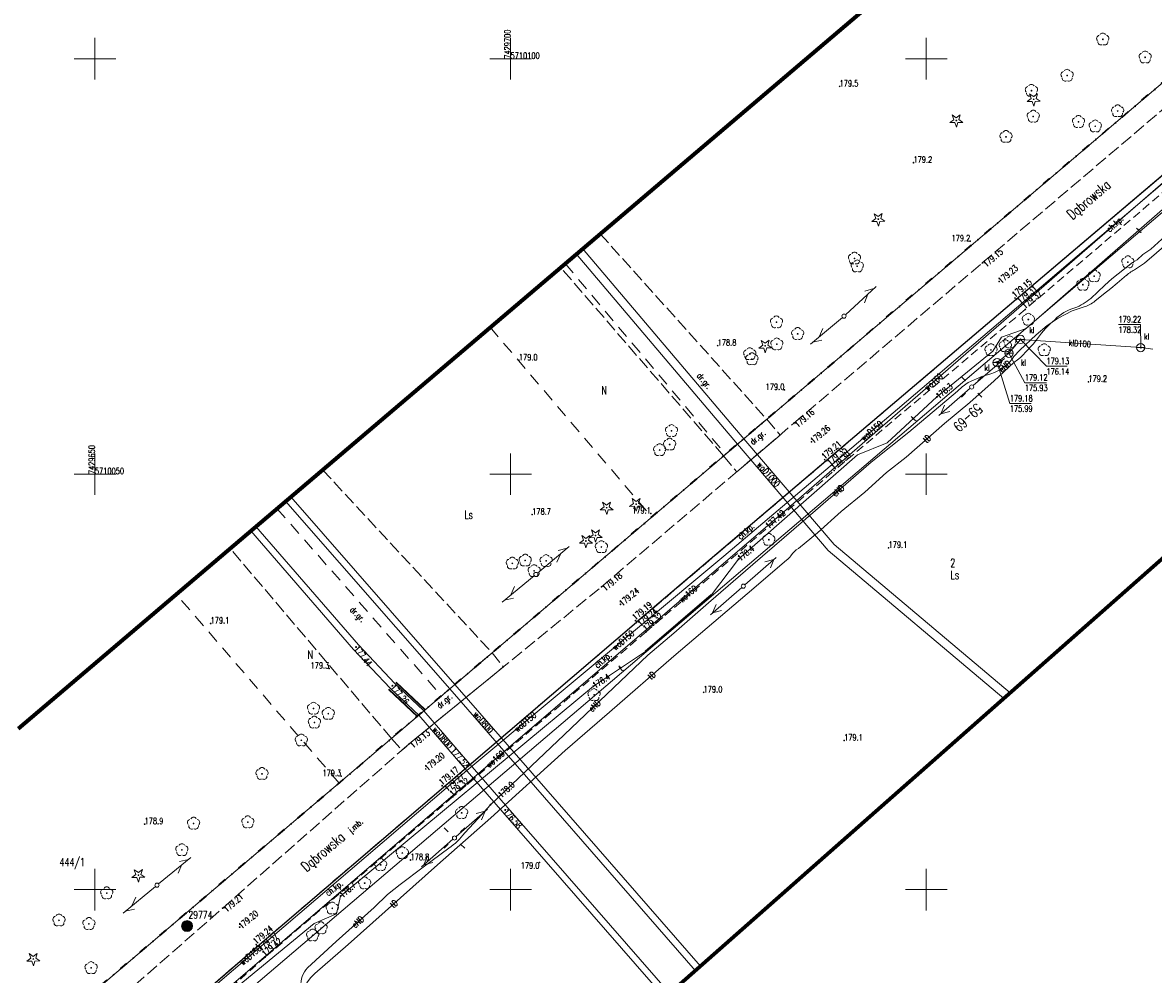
# Model space of a CAD drawing. Header units: metres. Extents: x 7429064 to 7429988, y 5709479 to 5710302.
# Tile 25 of 38: x 7429641 to 7429777, y 5709990 to 5710104. Entities that reach past the tile are written whole.
import ezdxf
from ezdxf.enums import TextEntityAlignment as Align

# ---------------------------------------------------------------- set-up
doc = ezdxf.new("R2010")
doc.units = ezdxf.units.M
doc.header["$MEASUREMENT"] = 0
for name, pattern in [('1', [0]), ('12', [3, 1, -1, 0, -1]), ('3_14', [1, -1]), ('3_KTCR02', [1.5, 1, -0.5]), ('3_KTJZ01', [2, 1.5, -0.5]), ('3_KTKR01', [0]), ('4', [2.5, 1.5, -1]), ('4_KTJZ01', [2, 1.5, -0.5]), ('7_1', [0]), ('7_SUOP03_07', [0]), ('7_SUOP03_17', [0]), ('7_SUPE_01', [0]), ('7_SUPK_01', [0]), ('7_SUPT_01', [0]), ('7_SUPW_01', [0]), ('8_1', [0]), ('8_SUOP03_18', [0]), ('8_SUPT_01', [0]), ('8_SUPW_01', [0])]:
    doc.linetypes.add(name, pattern=pattern)
doc.layers.get('0').update_dxf_attribs({"color": 250, "linetype": 'CONTINUOUS', "lineweight": 100})
for name, color, linetype, lineweight in [('DZIALKA_L_0', 96, '1', 18), ('DZIALKA_T_0', 96, 'CONTINUOUS', 18), ('EADTD_T_0', 7, 'CONTINUOUS', 25), ('GMINA_L_0', 7, '12', 35), ('KRZYZE_L_0', 7, '1', 18), ('KRZYZE_T_0', 7, 'CONTINUOUS', 18), ('KTCR_E_T_1', 7, 'CONTINUOUS', 15), ('KTCR_L_1', 7, '3_KTCR02', 18), ('KTJZ_E_T_0', 7, 'CONTINUOUS', 15), ('KTJZ_E_T_0_a', 7, 'CONTINUOUS', 15), ('KTJZ_L_0', 7, '3_KTJZ01', 18), ('KTJZ_L_0_a', 7, '4_KTJZ01', 18), ('KTKR_L_0', 7, '3_KTKR01', 25), ('KTUL_E_T_0', 7, 'CONTINUOUS', 25), ('OBOP_T_0_a', 96, 'CONTINUOUS', 18), ('OBOP_T_1', 96, 'CONTINUOUS', 18), ('OBOP_T_1_a', 96, 'CONTINUOUS', 18), ('OS_PunktOsnowyPoziomej', 18, 'CONTINUOUS', 18), ('RTPW_T_0', 7, 'CONTINUOUS', 15), ('RTPW_T_0_a', 7, 'CONTINUOUS', 15), ('RTPW_T_1', 7, 'CONTINUOUS', 15), ('SUOT_L_1', 30, '7_SUOP03_17', 35), ('SUOW_L_0_a', 5, '8_SUOP03_18', 35), ('SUPE_E_T_3', 1, 'CONTINUOUS', 15), ('SUPE_L_3', 1, '7_SUPE_01', 18), ('SUPK_E_T_1', 34, 'CONTINUOUS', 15), ('SUPK_L_1', 34, '7_SUPK_01', 18), ('SUPT_E_T_0', 30, 'CONTINUOUS', 15), ('SUPT_L_0', 30, '7_SUPT_01', 18), ('SUPT_L_0_a', 30, '8_SUPT_01', 18), ('SUPW_E_T_0', 5, 'CONTINUOUS', 15), ('SUPW_L_0', 5, '7_SUPW_01', 18), ('SUPW_L_0_a', 5, '8_SUPW_01', 18), ('SUSM_T_0', 7, 'CONTINUOUS', 18), ('SUSM_T_3', 7, 'CONTINUOUS', 18), ('SUSM_T_3_a', 7, 'CONTINUOUS', 18), ('SUTE_T_0', 1, 'CONTINUOUS', 18), ('SUTK_T_0', 7, 'CONTINUOUS', 18), ('SUTT_T_0', 30, 'CONTINUOUS', 18), ('SUTW_T_0', 5, 'CONTINUOUS', 18), ('SUTW_T_0_a', 5, 'CONTINUOUS', 18), ('SUUK_E_T_1', 7, 'CONTINUOUS', 15), ('SUUK_T_1', 7, 'CONTINUOUS', 18), ('UZYTKI_L_0', 96, '4', 18), ('UZYTKI_T_0', 96, 'CONTINUOUS', 18), ('zakres', 2, 'CONTINUOUS', 70)]:
    doc.layers.add(name, color=color, linetype=linetype, lineweight=lineweight)
doc.styles.get("Standard").update_dxf_attribs({"font": 'Simplex.SHX', "width": 0.75})

# ---------------------------------------------------------------- blocks, each defined once
blk = doc.blocks.new('3_OBOP02_01')
at = {"linetype": 'Continuous'}
blk.add_circle((0, 0), 0.045, dxfattribs=at)
for centre, start, end in [((-0.36, 0.12), 102.1445, 221.86), ((0, 0.38), 30.1401, 149.8599), ((0.36, 0.12), 318.14, 77.8555), ((-0.22, -0.3), 174.1482, 293.8542), ((0.22, -0.3), 246.1458, 5.8518)]:
    blk.add_arc(centre, 0.375, start, end, dxfattribs=at)
blk = doc.blocks.new('3_RTPW01')
at = {"linetype": 'Continuous'}
blk.add_circle((0, 0), 0.045, dxfattribs=at)
blk = doc.blocks.new('3_RTPW02')
at = {"linetype": 'Continuous'}
blk.add_circle((0, 0), 0.045, dxfattribs=at)
blk = doc.blocks.new('4_OBOP01_01')
at = {"linetype": 'Continuous'}
for p, q in [((-0.78225, -0.26495), (-0.3012, 0.09375)), ((-0.3012, 0.09375), (-0.4937, 0.6621)), ((-0.4937, 0.6621), (-0.0039, 0.31545)), ((-0.0039, 0.31545), (0.4771, 0.67415)), ((0.4771, 0.67415), (0.2988, 0.1012)), ((0.2988, 0.1012), (0.7886, -0.24545)), ((-0.18225, -0.2575), (-0.78225, -0.26495)), ((0.01025, -0.82585), (-0.18225, -0.2575)), ((0.1886, -0.2529), (0.01025, -0.82585)), ((0.7886, -0.24545), (0.1886, -0.2529))]:
    blk.add_line(p, q, dxfattribs=at)
blk.add_circle((0, 0), 0.045, dxfattribs=at)
blk = doc.blocks.new('4_OBOP02_01')
at = {"linetype": 'Continuous'}
blk.add_circle((0, 0), 0.045, dxfattribs=at)
for centre, start, end in [((-0.36, 0.12), 102.1445, 221.86), ((0, 0.38), 30.1401, 149.8599), ((0.36, 0.12), 318.14, 77.8555), ((-0.22, -0.3), 174.1482, 293.8542), ((0.22, -0.3), 246.1458, 5.8518)]:
    blk.add_arc(centre, 0.375, start, end, dxfattribs=at)
blk = doc.blocks.new('4_RTPW01')
at = {"linetype": 'Continuous'}
blk.add_circle((0, 0), 0.045, dxfattribs=at)
blk = doc.blocks.new('7_SUSM04_01')
at = {"linetype": 'Continuous'}
blk.add_circle((0, 0), 0.25, dxfattribs=at)
blk = doc.blocks.new('7_SUSM01_01')
at = {"linetype": 'Continuous'}
for p, q in [((-0.74, 0.74), (-1.24, 1.24)), ((0.74, 0.74), (1.24, 1.24)), ((-0.74, -0.74), (-1.24, -1.24)), ((0.74, -0.74), (1.24, -1.24))]:
    blk.add_line(p, q, dxfattribs=at)
blk = doc.blocks.new('7_SUPS01_03')
at = {"linetype": 'Continuous'}
blk.add_circle((0, 0), 0.0625, dxfattribs=at)
blk = doc.blocks.new('7_SUPS01_05')
at = {"linetype": 'Continuous'}
blk.add_circle((0, 0), 0.0625, dxfattribs=at)
blk = doc.blocks.new('7_SUPS01_07')
at = {"linetype": 'Continuous'}
blk.add_circle((0, 0), 0.0625, dxfattribs=at)
blk = doc.blocks.new('7_SUPS01_08')
at = {"linetype": 'Continuous'}
blk.add_circle((0, 0), 0.0625, dxfattribs=at)
blk = doc.blocks.new('7_SUUS07')
at = {"linetype": 'Continuous'}
blk.add_line((-0.5, 0), (0.5, 0), dxfattribs=at)
blk.add_circle((0, 0), 0.5, dxfattribs=at)
blk = doc.blocks.new('8_SUSM04_01')
at = {"linetype": 'Continuous'}
blk.add_circle((0, 0), 0.25, dxfattribs=at)
blk = doc.blocks.new('8_SUPS01_08')
at = {"linetype": 'Continuous'}
blk.add_circle((0, 0), 0.0625, dxfattribs=at)
blk = doc.blocks.new('OSSP03')
at = {"linetype": 'Continuous', "lineweight": 18}
for color, points in [(7, [(0, -1.3, 1), (0, 1.3, 1)]), (0, [(0, -0.1, 1), (0, 0.1, 1)])]:
    blk.add_hatch(color=color, dxfattribs=at).paths.add_polyline_path(points)
at = {"color": 0, "linetype": 'Continuous', "lineweight": 18}
for radius in [1.3, 0.1]:
    blk.add_circle((0, 0), radius, dxfattribs=at)

msp = doc.modelspace()

# ---------------------------------------------------------------- linework, layer by layer
at = {"layer": 'DZIALKA_L_0', "linetype": '1'}
for p, q in [((7429836.45, 5710146.5), (7429660.24, 5709996.55)), ((7429668.8, 5709988.15), (7429832.91, 5710127.96)), ((7429660.24, 5709996.55), (7429435.86, 5709805.65))]:
    msp.add_line(p, q, dxfattribs=at)
at = {"layer": 'GMINA_L_0', "linetype": '12'}
for p, q in [((7429660.24, 5709996.55), (7429836.45, 5710146.5)), ((7429435.86, 5709805.65), (7429660.24, 5709996.55))]:
    msp.add_line(p, q, dxfattribs=at)
at = {"layer": 'KRZYZE_L_0', "linetype": '1'}
for p, q in [((7429650, 5710097.5), (7429650, 5710102.5)), ((7429700, 5710097.5), (7429700, 5710102.5)), ((7429750, 5710097.5), (7429750, 5710102.5)), ((7429647.5, 5710100), (7429652.5, 5710100)), ((7429697.5, 5710100), (7429702.5, 5710100)), ((7429747.5, 5710100), (7429752.5, 5710100)), ((7429650, 5710047.5), (7429650, 5710052.5)), ((7429700, 5710047.5), (7429700, 5710052.5)), ((7429750, 5710047.5), (7429750, 5710052.5)), ((7429647.5, 5710050), (7429652.5, 5710050)), ((7429697.5, 5710050), (7429702.5, 5710050)), ((7429747.5, 5710050), (7429752.5, 5710050)), ((7429650, 5709997.5), (7429650, 5710002.5)), ((7429700, 5709997.5), (7429700, 5710002.5)), ((7429750, 5709997.5), (7429750, 5710002.5)), ((7429647.5, 5710000), (7429652.5, 5710000)), ((7429697.5, 5710000), (7429702.5, 5710000)), ((7429747.5, 5710000), (7429752.5, 5710000))]:
    msp.add_line(p, q, dxfattribs=at)
at = {"layer": 'KTCR_L_1', "linetype": '3_14'}
for p, q in [((7429783.6, 5710090.37), (7429760.82, 5710071.04)), ((7429760.82, 5710071.04), (7429737.95, 5710051.59)), ((7429737.95, 5710051.59), (7429715.16, 5710032.17)), ((7429691.93, 5710012.33), (7429715.16, 5710032.17)), ((7429669.51, 5709993.15), (7429691.93, 5710012.33)), ((7429659.41, 5709984.44), (7429669.51, 5709993.15))]:
    msp.add_line(p, q, dxfattribs=at)
at = {"layer": 'KTCR_L_1', "linetype": '3_KTCR02'}
for p, q in [((7429784.83, 5710089.32), (7429761.9, 5710069.83)), ((7429761.9, 5710069.83), (7429738.93, 5710050.44)), ((7429716.29, 5710031.02), (7429738.93, 5710050.44)), ((7429716.29, 5710031.02), (7429693.03, 5710011.15)), ((7429693.03, 5710011.15), (7429670.48, 5709991.88)), ((7429670.48, 5709991.88), (7429666.88, 5709988.66))]:
    msp.add_line(p, q, dxfattribs=at)
at = {"layer": 'KTJZ_L_0', "linetype": '3_KTJZ01'}
for p, q in [((7429756.74, 5710075.42), (7429779.71, 5710094.98)), ((7429783.6, 5710090.37), (7429760.82, 5710071.04)), ((7429734.06, 5710056.12), (7429756.74, 5710075.42)), ((7429760.82, 5710071.04), (7429737.95, 5710051.59)), ((7429710.93, 5710036.44), (7429734.06, 5710056.12)), ((7429725.62, 5710052.19), (7429730.81, 5710056.61)), ((7429730.81, 5710056.61), (7429732.41, 5710054.71)), ((7429725.62, 5710052.19), (7429727.21, 5710050.29)), ((7429737.95, 5710051.59), (7429715.16, 5710032.17)), ((7429687.8, 5710017.54), (7429710.93, 5710036.44)), ((7429715.16, 5710032.17), (7429691.93, 5710012.33)), ((7429697.78, 5710028.49), (7429685.67, 5710018.19)), ((7429697.78, 5710028.49), (7429699.14, 5710026.81)), ((7429685.67, 5710018.19), (7429686.92, 5710016.76)), ((7429665.37, 5709997.77), (7429687.8, 5710017.54)), ((7429691.93, 5710012.33), (7429669.51, 5709993.15)), ((7429642.8, 5709977.93), (7429665.37, 5709997.77)), ((7429669.51, 5709993.15), (7429659.41, 5709984.44))]:
    msp.add_line(p, q, dxfattribs=at)
at = {"layer": 'KTJZ_L_0', "linetype": '3_14'}
for p, q in [((7429732.41, 5710054.71), (7429727.21, 5710050.29)), ((7429687.8, 5710017.54), (7429699.14, 5710026.81)), ((7429686.92, 5710016.76), (7429687.8, 5710017.54))]:
    msp.add_line(p, q, dxfattribs=at)
at = {"layer": 'KTJZ_L_0_a', "linetype": '4_KTJZ01'}
for p, q in [((7429710.77, 5710078.94), (7429730.81, 5710056.61)), ((7429725.62, 5710052.19), (7429706.01, 5710074.89)), ((7429730.81, 5710056.61), (7429725.62, 5710052.19)), ((7429677.38, 5710050.53), (7429697.78, 5710028.49)), ((7429685.67, 5710018.19), (7429666.26, 5710041.06)), ((7429697.78, 5710028.49), (7429685.67, 5710018.19))]:
    msp.add_line(p, q, dxfattribs=at)
at = {"layer": 'KTKR_L_0', "linetype": '3_KTKR01'}
for p, q in [((7429783.6, 5710090.37), (7429760.82, 5710071.04)), ((7429760.82, 5710071.04), (7429737.95, 5710051.59)), ((7429737.95, 5710051.59), (7429715.16, 5710032.17)), ((7429691.93, 5710012.33), (7429715.16, 5710032.17)), ((7429669.51, 5709993.15), (7429691.93, 5710012.33)), ((7429659.41, 5709984.44), (7429669.51, 5709993.15))]:
    msp.add_line(p, q, dxfattribs=at)
at = {"layer": 'SUOT_L_1', "linetype": '7_SUOP03_07'}
msp.add_line((7429716.23, 5710028.66), (7429724.18, 5710035.49), dxfattribs=at)
at = {"layer": 'SUOT_L_1', "linetype": '7_1'}
msp.add_line((7429716.23, 5710028.66), (7429724.18, 5710035.49), dxfattribs=at)
at = {"layer": 'SUOW_L_0_a', "linetype": '8_1'}
for p, q in [((7429686.2, 5710024.97), (7429689.68, 5710021.69)), ((7429688.85, 5710020.8), (7429685.37, 5710024.09))]:
    msp.add_line(p, q, dxfattribs=at)
at = {"layer": 'SUPE_L_3', "linetype": '7_SUPE_01'}
for p, q in [((7429776.25, 5710075.4), (7429780.51, 5710079.07)), ((7429775.18, 5710074.67), (7429776.25, 5710075.4)), ((7429772.96, 5710072.98), (7429774.08, 5710073.93)), ((7429771.31, 5710071.67), (7429772.21, 5710072.35)), ((7429772.21, 5710072.35), (7429772.96, 5710072.98)), ((7429770.29, 5710070.83), (7429771.31, 5710071.67)), ((7429765.85, 5710068.78), (7429767.53, 5710069.66)), ((7429767.53, 5710069.66), (7429767.79, 5710069.74)), ((7429767.79, 5710069.74), (7429769, 5710070.14)), ((7429764.55, 5710067.9), (7429765.85, 5710068.78)), ((7429763.22, 5710066.77), (7429764.55, 5710067.9)), ((7429761.25, 5710064.91), (7429763.22, 5710066.77)), ((7429760.54, 5710064.17), (7429761.25, 5710064.91)), ((7429755.65, 5710060.65), (7429759.43, 5710063.93)), ((7429758.08, 5710063.42), (7429759.16, 5710063.7)), ((7429758.74, 5710062.66), (7429759.16, 5710063.7)), ((7429755.04, 5710061.04), (7429756.68, 5710061.74)), ((7429756.68, 5710061.74), (7429757.78, 5710062.09)), ((7429751.5, 5710057.04), (7429755.27, 5710060.33)), ((7429753.77, 5710059.98), (7429754.32, 5710060.49)), ((7429754.32, 5710060.49), (7429755.04, 5710061.04)), ((7429747.92, 5710055.06), (7429753.77, 5710059.98)), ((7429751.77, 5710057.27), (7429752.19, 5710058.3)), ((7429751.77, 5710057.27), (7429752.85, 5710057.55)), ((7429743.36, 5710051.45), (7429747.92, 5710055.06)), ((7429736.68, 5710045.64), (7429743.36, 5710051.45)), ((7429729.15, 5710039.13), (7429736.68, 5710045.64)), ((7429728.18, 5710036.68), (7429731.95, 5710039.97)), ((7429730.6, 5710039.46), (7429731.68, 5710039.74)), ((7429731.26, 5710038.71), (7429731.68, 5710039.74)), ((7429723.81, 5710034.53), (7429729.15, 5710039.13)), ((7429724.03, 5710033.07), (7429727.8, 5710036.36)), ((7429719.62, 5710030.86), (7429723.81, 5710034.53)), ((7429724.3, 5710033.3), (7429724.72, 5710034.33)), ((7429724.3, 5710033.3), (7429725.38, 5710033.58)), ((7429716.49, 5710028.22), (7429719.62, 5710030.86)), ((7429711.57, 5710023.5), (7429716.49, 5710028.22)), ((7429706.43, 5710018.62), (7429711.57, 5710023.5)), ((7429700.16, 5710012.66), (7429706.43, 5710018.62)), ((7429697.57, 5710010.22), (7429700.16, 5710012.66)), ((7429696.09, 5710008.55), (7429697.57, 5710010.22)), ((7429693.44, 5710006.37), (7429697.21, 5710009.66)), ((7429694.48, 5710006.83), (7429696.09, 5710008.55)), ((7429695.86, 5710009.15), (7429696.94, 5710009.43)), ((7429696.52, 5710008.4), (7429696.94, 5710009.43)), ((7429689.3, 5710002.75), (7429693.06, 5710006.05)), ((7429689.5, 5710002.68), (7429692.58, 5710004.99)), ((7429689.57, 5710002.98), (7429689.99, 5710004.01)), ((7429689.57, 5710002.98), (7429690.65, 5710003.26)), ((7429686.73, 5710000.61), (7429689.5, 5710002.68)), ((7429685.19, 5709999.39), (7429686.73, 5710000.61)), ((7429683.58, 5709997.85), (7429685.19, 5709999.39)), ((7429679, 5709993.77), (7429683.58, 5709997.85)), ((7429675.58, 5709990.57), (7429679, 5709993.77))]:
    msp.add_line(p, q, dxfattribs=at)
for centre, radius, start, end in [((7429777.55, 5710069.96), 5.27, 116.7039, 131.1557), ((7429768.11, 5710073.36), 3.34, 285.4911, 310.7921), ((7429756.31, 5710066.91), 5.04, 286.9514, 327.0536), ((7429688.27, 5710011.34), 7.67, 304.1524, 324.0094), ((7429677.65, 5709988.58), 2.87, 136.2159, 184.2786)]:
    msp.add_arc(centre, radius, start, end, dxfattribs=at)
at = {"layer": 'SUPK_L_1', "linetype": '7_SUPK_01'}
for p, q in [((7429759.95, 5710064.56), (7429761.33, 5710066.21)), ((7429761.33, 5710066.21), (7429775.79, 5710065.23)), ((7429758.52, 5710063.42), (7429759.95, 5710064.56)), ((7429775.79, 5710065.23), (7429777.24, 5710065.05))]:
    msp.add_line(p, q, dxfattribs=at)
at = {"layer": 'SUPK_L_1', "linetype": '7_1'}
for p, q in [((7429761.33, 5710066.21), (7429759.95, 5710064.56)), ((7429775.79, 5710065.23), (7429761.33, 5710066.21)), ((7429759.95, 5710064.56), (7429758.52, 5710063.42)), ((7429777.24, 5710065.05), (7429775.79, 5710065.23))]:
    msp.add_line(p, q, dxfattribs=at)
at = {"layer": 'SUPT_L_0', "linetype": '7_SUPT_01'}
for p, q in [((7429762.01, 5710067.55), (7429784.14, 5710086.85)), ((7429778.77, 5710078.68), (7429777.01, 5710077.06)), ((7429776.06, 5710076.44), (7429775.38, 5710075.81)), ((7429777.01, 5710077.06), (7429776.06, 5710076.44)), ((7429774.79, 5710075.47), (7429772.34, 5710073.51)), ((7429775.38, 5710075.81), (7429774.79, 5710075.47)), ((7429771.48, 5710072.74), (7429769.79, 5710071.15)), ((7429772.34, 5710073.51), (7429771.48, 5710072.74)), ((7429759.05, 5710066.48), (7429762.01, 5710067.55)), ((7429758.01, 5710064.8), (7429759.05, 5710066.48)), ((7429751.29, 5710059.29), (7429758.01, 5710064.8)), ((7429760.55, 5710063.43), (7429758.18, 5710061.25)), ((7429760.99, 5710063.77), (7429760.55, 5710063.43)), ((7429758.18, 5710061.25), (7429755.26, 5710058.61)), ((7429745.31, 5710053.77), (7429751.29, 5710059.29)), ((7429755.26, 5710058.61), (7429752.19, 5710056.11)), ((7429752.19, 5710056.11), (7429747.58, 5710052.03)), ((7429741.71, 5710052.32), (7429745.31, 5710053.77)), ((7429727.42, 5710039.77), (7429741.71, 5710052.32)), ((7429747.58, 5710052.03), (7429745.23, 5710050.2)), ((7429745.23, 5710050.2), (7429742.61, 5710047.82)), ((7429742.61, 5710047.82), (7429739.77, 5710045.49)), ((7429739.77, 5710045.49), (7429736.9, 5710042.93)), ((7429736.9, 5710042.93), (7429734.63, 5710041.05)), ((7429724.18, 5710035.49), (7429727.42, 5710039.77)), ((7429733.19, 5710039.64), (7429728.47, 5710035.58)), ((7429728.47, 5710035.58), (7429719.65, 5710028.09)), ((7429716.23, 5710028.66), (7429724.18, 5710035.49)), ((7429709.97, 5710024.48), (7429716.23, 5710028.66)), ((7429719.65, 5710028.09), (7429711.88, 5710021.36)), ((7429679.55, 5709999.21), (7429709.97, 5710024.48)), ((7429706.58, 5710016.73), (7429711.88, 5710021.36)), ((7429697.61, 5710008.63), (7429706.58, 5710016.73)), ((7429691.22, 5710002.97), (7429697.61, 5710008.63)), ((7429680.47, 5709993.39), (7429691.22, 5710002.97)), ((7429679.06, 5709997.1), (7429679.55, 5709999.21)), ((7429676.38, 5709995.92), (7429679.06, 5709997.1)), ((7429663.52, 5709985.36), (7429676.38, 5709995.92)), ((7429676.44, 5709989.91), (7429680.47, 5709993.39))]:
    msp.add_line(p, q, dxfattribs=at)
for centre, radius, start, end in [((7429765.21, 5710076.62), 7.13, 291.8901, 309.9496), ((7429769.14, 5710065.04), 5.12, 104.3534, 136.1006), ((7429773.44, 5710059.21), 12.32, 130.4123, 144.636), ((7429750.39, 5710076.07), 16.24, 310.7439, 323.1742), ((7429736.07, 5710038.63), 2.82, 120.8144, 146.611), ((7429732.02, 5710041.31), 2.04, 304.8481, 326.2228), ((7429680.79, 5709985.27), 6.36, 133.1162, 181.7786)]:
    msp.add_arc(centre, radius, start, end, dxfattribs=at)
at = {"layer": 'SUPT_L_0_a', "linetype": '8_SUPT_01'}
for p, q in [((7429740.29, 5710069.19), (7429743.96, 5710072.59)), ((7429742.63, 5710072.04), (7429743.7, 5710072.36)), ((7429742.57, 5710070.63), (7429742.97, 5710071.67)), ((7429736.09, 5710065.65), (7429739.92, 5710068.86)), ((7429737.12, 5710066.51), (7429737.57, 5710067.54)), ((7429736.36, 5710065.87), (7429737.44, 5710066.13)), ((7429703.23, 5710038.09), (7429707.06, 5710041.3)), ((7429705.71, 5710040.82), (7429706.79, 5710041.08)), ((7429705.58, 5710039.41), (7429706.03, 5710040.44)), ((7429698.98, 5710034.6), (7429702.85, 5710037.77)), ((7429700.03, 5710035.46), (7429700.48, 5710036.48)), ((7429699.25, 5710034.82), (7429700.34, 5710035.07)), ((7429657.65, 5710000.69), (7429661.52, 5710003.86)), ((7429660.02, 5710001.98), (7429660.47, 5710003)), ((7429660.16, 5710003.39), (7429661.25, 5710003.64)), ((7429653.41, 5709997.18), (7429657.27, 5710000.37)), ((7429654.45, 5709998.04), (7429654.91, 5709999.07)), ((7429653.68, 5709997.41), (7429654.77, 5709997.66))]:
    msp.add_line(p, q, dxfattribs=at)
at = {"layer": 'SUPW_L_0', "linetype": '7_SUPW_01'}
for p, q in [((7429732.87, 5710045.46), (7429791, 5710095.98)), ((7429782.65, 5710088.59), (7429746.52, 5710057.84)), ((7429746.52, 5710057.84), (7429725.66, 5710040.11)), ((7429659.87, 5709982.88), (7429732.87, 5710045.46)), ((7429725.66, 5710040.11), (7429694.75, 5710014.32)), ((7429694.75, 5710014.32), (7429659.01, 5709983.81))]:
    msp.add_line(p, q, dxfattribs=at)
at = {"layer": 'SUPW_L_0', "linetype": '7_1'}
for p, q in [((7429732.87, 5710045.46), (7429791, 5710095.98)), ((7429746.52, 5710057.84), (7429782.65, 5710088.59)), ((7429725.66, 5710040.11), (7429746.52, 5710057.84)), ((7429738.21, 5710040.81), (7429727.28, 5710053.6)), ((7429728.04, 5710054.25), (7429738.92, 5710041.52)), ((7429659.87, 5709982.88), (7429732.87, 5710045.46)), ((7429738.92, 5710041.52), (7429760.11, 5710023.67)), ((7429694.75, 5710014.32), (7429725.66, 5710040.11)), ((7429759.35, 5710023), (7429738.21, 5710040.81)), ((7429693.29, 5710024.68), (7429722.85, 5709990.77)), ((7429722.25, 5709990.24), (7429692.69, 5710024.16)), ((7429694.5, 5710014.58), (7429688.96, 5710020.99)), ((7429689.57, 5710021.51), (7429695.11, 5710015.11)), ((7429659.01, 5709983.81), (7429694.75, 5710014.32)), ((7429699.05, 5710009.32), (7429694.5, 5710014.58)), ((7429695.11, 5710015.11), (7429699.65, 5710009.85)), ((7429699.65, 5710009.85), (7429719.14, 5709987.5)), ((7429718.54, 5709986.97), (7429699.05, 5710009.32))]:
    msp.add_line(p, q, dxfattribs=at)
at = {"layer": 'SUPW_L_0_a', "linetype": '8_1'}
for p, q in [((7429727.28, 5710053.6), (7429707.9, 5710076.5)), ((7429708.66, 5710077.15), (7429728.04, 5710054.25)), ((7429692.69, 5710024.16), (7429672.94, 5710046.75)), ((7429673.55, 5710047.27), (7429693.29, 5710024.68)), ((7429669.36, 5710043.7), (7429681.7, 5710029.45)), ((7429681.11, 5710028.91), (7429668.75, 5710043.19)), ((7429685.5, 5710024.25), (7429681.11, 5710028.91)), ((7429681.7, 5710029.45), (7429686.07, 5710024.81)), ((7429686.07, 5710024.81), (7429689.54, 5710021.54)), ((7429688.99, 5710020.96), (7429685.5, 5710024.25))]:
    msp.add_line(p, q, dxfattribs=at)
at = {"layer": 'SUTK_T_0', "linetype": 'Continuous'}
for p, q in [((7429773.11, 5710068), (7429775.75, 5710068)), ((7429775.79, 5710065.23), (7429775.75, 5710068)), ((7429761.33, 5710066.21), (7429764.45, 5710062.98)), ((7429759.95, 5710064.56), (7429761.85, 5710061.01)), ((7429758.52, 5710063.42), (7429760.05, 5710058.51)), ((7429764.45, 5710062.98), (7429766.95, 5710062.98)), ((7429761.85, 5710061.01), (7429764.46, 5710061.01)), ((7429760.05, 5710058.51), (7429762.63, 5710058.51))]:
    msp.add_line(p, q, dxfattribs=at)
at = {"layer": 'UZYTKI_L_0', "linetype": '4'}
for p, q in [((7429706.56, 5710075.36), (7429725.86, 5710052.39)), ((7429697.54, 5710067.68), (7429716.98, 5710044.83)), ((7429671.9, 5710045.87), (7429691.69, 5710023.31)), ((7429679.36, 5710012.82), (7429659.78, 5710035.55))]:
    msp.add_line(p, q, dxfattribs=at)
at = {"layer": 'zakres', "linetype": 'Continuous', "lineweight": 70, "flags": 128}
for points in [[(7429664.15, 5709938.94), (7429852.37, 5710105.12), (7429894.81, 5710142.05)], [(7429640.8, 5710019.4), (7429772.63, 5710131.58)]]:
    msp.add_lwpolyline(points, dxfattribs=at)

# ---------------------------------------------------------------- block references
at = {"layer": 'OBOP_T_0_a'}
for p in [(7429762.92, 5710095.12), (7429753.62, 5710092.57), (7429744.23, 5710080.68), (7429730.63, 5710065.44), (7429711.56, 5710045.96), (7429715.1, 5710046.39), (7429709.06, 5710041.95), (7429710.22, 5710042.62), (7429655.23, 5710001.73), (7429642.59, 5709991.65)]:
    msp.add_blockref('4_OBOP01_01', p, dxfattribs=at)
at = {"layer": 'OBOP_T_1'}
for p in [(7429774.25, 5710075.52), (7429770.2, 5710073.84), (7429768.84, 5710072.81), (7429762.28, 5710068.61), (7429757.79, 5710064.94), (7429759.51, 5710065.43), (7429760.05, 5710065.88), (7429764.19, 5710064.94), (7429731.07, 5710042.11), (7429710.04, 5710023.43), (7429694.11, 5710009.24), (7429686.98, 5710004.41), (7429684.37, 5710002.98), (7429682.45, 5710000.77), (7429678.55, 5709997.74), (7429677.2, 5709995.36), (7429676.19, 5709994.5)]:
    msp.add_blockref('3_OBOP02_01', p, dxfattribs=at)
at = {"layer": 'OBOP_T_1_a'}
for p in [(7429771.23, 5710102.33), (7429776.33, 5710100.17), (7429766.94, 5710097.97), (7429762.65, 5710096.16), (7429773.02, 5710093.7), (7429762.87, 5710093.05), (7429768.31, 5710092.41), (7429759.59, 5710090.61), (7429770.33, 5710091.87), (7429741.37, 5710075.97), (7429741.7, 5710075.02), (7429731.98, 5710068.29), (7429734.53, 5710066.89), (7429732.02, 5710065.64), (7429728.77, 5710064.46), (7429729.03, 5710063.85), (7429719.36, 5710055.21), (7429717.93, 5710052.91), (7429719.13, 5710053.58), (7429710.92, 5710041.23), (7429700.21, 5710039.26), (7429701.76, 5710039.62), (7429704.27, 5710039.56), (7429702.83, 5710038.35), (7429676.29, 5710021.79), (7429678.07, 5710021.17), (7429676.4, 5710020.12), (7429674.83, 5710017.97), (7429670.1, 5710013.94), (7429661.87, 5710007.96), (7429668.39, 5710008.12), (7429660.46, 5710004.77), (7429651.42, 5709999.57), (7429645.68, 5709996.3), (7429649.28, 5709995.88), (7429649.54, 5709990.57)]:
    msp.add_blockref('4_OBOP02_01', p, dxfattribs=at)
at = {"layer": 'OS_PunktOsnowyPoziomej', "color": 18, "linetype": 'Continuous', "xscale": 0.5, "yscale": 0.5, "zscale": 0.5}
msp.add_blockref('OSSP03', (7429661.08, 5709995.61), dxfattribs=at)
at = {"layer": 'RTPW_T_0'}
for p in [(7429769.5, 5710061.12), (7429745.47, 5710041.14), (7429723.22, 5710023.74), (7429740.12, 5710017.94), (7429687.97, 5710003.56), (7429703.47, 5710003.27)]:
    msp.add_blockref('3_RTPW01', p, dxfattribs=at)
at = {"layer": 'RTPW_T_0_a'}
for p in [(7429739.58, 5710096.67), (7429748.46, 5710087.49), (7429755.29, 5710078.03), (7429724.91, 5710065.47), (7429701, 5710063.7), (7429732.93, 5710060.14), (7429702.6, 5710045.13), (7429716.87, 5710045.27), (7429663.92, 5710032.03), (7429678.19, 5710026.6), (7429679.62, 5710013.66), (7429655.98, 5710007.87)]:
    msp.add_blockref('4_RTPW01', p, dxfattribs=at)
at = {"layer": 'RTPW_T_1'}
for p in [(7429756.74, 5710075.42), (7429758.78, 5710073.18), (7429760.68, 5710071.2), (7429760.82, 5710071.04), (7429761.9, 5710069.83), (7429734.06, 5710056.12), (7429736.2, 5710053.9), (7429737.78, 5710051.74), (7429737.95, 5710051.59), (7429738.93, 5710050.44), (7429710.93, 5710036.44), (7429713.21, 5710034.33), (7429715.02, 5710032.37), (7429715.16, 5710032.17), (7429716.29, 5710031.02), (7429687.8, 5710017.54), (7429689.79, 5710014.52), (7429691.77, 5710012.51), (7429691.93, 5710012.33), (7429693.03, 5710011.15), (7429665.37, 5709997.77), (7429667.41, 5709995.48), (7429669.41, 5709993.38), (7429669.51, 5709993.15), (7429670.48, 5709991.88)]:
    msp.add_blockref('3_RTPW02', p, dxfattribs=at)
at = {"layer": 'SUSM_T_0'}
for p in [(7429755.46, 5710060.49), (7429693.25, 5710006.21)]:
    msp.add_blockref('7_SUSM01_01', p, dxfattribs=at)
at = {"layer": 'SUSM_T_3'}
for p, rotation in [((7429755.46, 5710060.49), 172.5299946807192), ((7429727.99, 5710036.52), 69.19999691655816), ((7429693.25, 5710006.21), 172.1400045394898)]:
    msp.add_blockref('7_SUSM04_01', p, dxfattribs=dict(at, rotation=rotation))
at = {"layer": 'SUSM_T_3_a'}
for p, rotation in [((7429740.11, 5710069.02), 105.2400091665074), ((7429703.04, 5710037.93), 81.61001350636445), ((7429657.46, 5710000.53), 82.59000904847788)]:
    msp.add_blockref('8_SUSM04_01', p, dxfattribs=dict(at, rotation=rotation))
at = {"layer": 'SUTE_T_0'}
msp.add_blockref('7_SUPS01_03', (7429697.57, 5710010.22), dxfattribs=at)
at = {"layer": 'SUTK_T_0'}
for p in [(7429761.33, 5710066.21), (7429759.95, 5710064.56), (7429775.79, 5710065.23), (7429758.52, 5710063.42)]:
    msp.add_blockref('7_SUPS01_05', p, dxfattribs=at)
at = {"layer": 'SUTT_T_0'}
for p in [(7429751.29, 5710059.29), (7429727.42, 5710039.77), (7429709.97, 5710024.48), (7429679.55, 5709999.21)]:
    msp.add_blockref('7_SUPS01_07', p, dxfattribs=at)
at = {"layer": 'SUTW_T_0'}
for p in [(7429732.87, 5710045.46), (7429694.8, 5710014.84), (7429699.35, 5710009.58)]:
    msp.add_blockref('7_SUPS01_08', p, dxfattribs=at)
at = {"layer": 'SUTW_T_0_a'}
for p in [(7429681.41, 5710029.18), (7429685.79, 5710024.53)]:
    msp.add_blockref('8_SUPS01_08', p, dxfattribs=at)
at = {"layer": 'SUUK_T_1'}
for p in [(7429761.33, 5710066.21), (7429775.79, 5710065.23), (7429759.95, 5710064.56), (7429758.52, 5710063.42)]:
    msp.add_blockref('7_SUUS07', p, dxfattribs=at)

# ---------------------------------------------------------------- texts
at = {"layer": 'DZIALKA_T_0', "width": 0.7}
for s, p in [('2', (7429752.89, 5710039.82)), ('444/1', (7429645.74, 5710003.8))]:
    msp.add_text(s, height=1, dxfattribs=at).set_placement(p, align=Align.TOP_LEFT)
at = {"layer": 'EADTD_T_0', "width": 0.7}
msp.add_text('59-69', height=1.25, rotation=222.9862, dxfattribs=at).set_placement((7429754.58, 5710057.25), align=Align.CENTER)
at = {"layer": 'KRZYZE_T_0', "width": 0.7}
for s, p in [('7429700', (7429700, 5710100)), ('7429650', (7429650, 5710050))]:
    msp.add_text(s, height=0.75, rotation=90, dxfattribs=at).set_placement(p)
for s, p in [('5710100', (7429700, 5710100)), ('5710050', (7429650, 5710050))]:
    msp.add_text(s, height=0.75, dxfattribs=at).set_placement(p)
at = {"layer": 'KTCR_E_T_1', "width": 0.7}
for rotation, p in [(42.2208, (7429772.76, 5710080.03)), (42.0892, (7429728.38, 5710043.02)), (40.9623, (7429711.18, 5710027.53)), (37.5191, (7429678.83, 5710000.07))]:
    msp.add_text('ch.kp.', height=0.75, rotation=rotation, dxfattribs=at).set_placement(p, align=Align.MIDDLE)
at = {"layer": 'KTJZ_E_T_0', "width": 0.7}
for s, rotation, p in [('dr.gr.', 40.3115, (7429729.81, 5710054.34)), ('dr.gr.', 42.0892, (7429692.12, 5710022.61)), ('j.mb.', 41.5891, (7429681.42, 5710007.6))]:
    msp.add_text(s, height=0.75, rotation=rotation, dxfattribs=at).set_placement(p, align=Align.MIDDLE)
at = {"layer": 'KTJZ_E_T_0_a', "width": 0.7}
for rotation, p in [(309.6107, (7429723.2, 5710061.16)), (315, (7429681.52, 5710033.03))]:
    msp.add_text('dr.gr.', height=0.75, rotation=rotation, dxfattribs=at).set_placement(p, align=Align.MIDDLE)
at = {"layer": 'KTUL_E_T_0', "width": 0.7}
for p in [(7429769.64, 5710082.95), (7429677.53, 5710004.45)]:
    msp.add_text('Dąbrowska', height=1.25, rotation=40.5459, dxfattribs=at).set_placement(p, align=Align.MIDDLE)
at = {"layer": 'OS_PunktOsnowyPoziomej', "color": 18, "width": 0.75}
msp.add_text('29774', height=0.9, dxfattribs=at).set_placement((7429661.25, 5709997.42), align=Align.TOP_LEFT)
at = {"layer": 'RTPW_T_0', "width": 0.7}
for s, rotation, p in [('179.2', 359.8598, (7429769.5, 5710061.12)), ('179.1', 0.141, (7429745.47, 5710041.14))]:
    msp.add_text(s, height=0.75, rotation=rotation, dxfattribs=at).set_placement(p)
for s, p in [('179.0', (7429723.22, 5710023.74)), ('179.1', (7429740.12, 5710017.94)), ('178.8', (7429687.97, 5710003.56))]:
    msp.add_text(s, height=0.75, dxfattribs=at).set_placement(p)
msp.add_text('179.0', height=0.75, dxfattribs=at).set_placement((7429703.47, 5710003.27), align=Align.TOP_RIGHT)
at = {"layer": 'RTPW_T_0_a', "width": 0.7}
for s, p in [('179.5', (7429739.58, 5710096.67)), ('179.2', (7429748.46, 5710087.49)), ('178.8', (7429724.91, 5710065.47)), ('179.0', (7429701, 5710063.7)), ('178.7', (7429702.6, 5710045.13)), ('179.1', (7429663.92, 5710032.03)), ('178.9', (7429655.98, 5710007.87))]:
    msp.add_text(s, height=0.75, dxfattribs=at).set_placement(p)
for s, p in [('179.2', (7429755.29, 5710078.03)), ('179.0', (7429732.93, 5710060.14)), ('179.1', (7429716.87, 5710045.27)), ('179.3', (7429678.19, 5710026.6)), ('179.3', (7429679.62, 5710013.66))]:
    msp.add_text(s, height=0.75, dxfattribs=at).set_placement(p, align=Align.RIGHT)
at = {"layer": 'RTPW_T_1', "width": 0.7}
for s, rotation, p in [('179.15', 40.4159, (7429756.74, 5710075.42)), ('179.31', 40.3163, (7429760.82, 5710071.04)), ('179.16', 40.3968, (7429734.06, 5710056.12)), ('179.35', 40.3798, (7429737.95, 5710051.59)), ('179.18', 40.3926, (7429710.93, 5710036.44)), ('179.24', 40.4353, (7429715.16, 5710032.17)), ('179.13', 39.253, (7429687.8, 5710017.54)), ('179.27', 40.4996, (7429691.93, 5710012.33)), ('179.21', 41.3932, (7429665.37, 5709997.77)), ('179.37', 40.8091, (7429669.51, 5709993.15))]:
    msp.add_text(s, height=0.75, rotation=rotation, dxfattribs=at).set_placement(p, align=Align.TOP_LEFT)
for s, rotation, p in [('179.23', 40.2823, (7429758.78, 5710073.18)), ('179.26', 40.4925, (7429736.2, 5710053.9)), ('179.24', 40.4057, (7429713.21, 5710034.33)), ('179.20', 40.2265, (7429689.79, 5710014.52)), ('179.20', 40.8316, (7429667.41, 5709995.48))]:
    msp.add_text(s, height=0.75, rotation=rotation, dxfattribs=at).set_placement(p, align=Align.MIDDLE_LEFT)
for s, rotation, p in [('179.15', 40.2499, (7429760.68, 5710071.2)), ('179.37', 40.3638, (7429761.9, 5710069.83)), ('179.21', 40.3573, (7429737.78, 5710051.74)), ('179.39', 40.1692, (7429738.93, 5710050.44)), ('179.19', 40.6077, (7429715.02, 5710032.37)), ('179.32', 40.6221, (7429716.29, 5710031.02)), ('179.17', 40.5037, (7429691.77, 5710012.51)), ('179.32', 40.5058, (7429693.03, 5710011.15)), ('179.24', 40.5245, (7429669.41, 5709993.38)), ('179.42', 40.5154, (7429670.48, 5709991.88))]:
    msp.add_text(s, height=0.75, rotation=rotation, dxfattribs=at).set_placement(p)
at = {"layer": 'SUPE_E_T_3', "width": 0.7}
for rotation, p in [(40.7941, (7429759.45, 5710062.97)), (41.0155, (7429739.4, 5710048.01)), (43.5136, (7429710.11, 5710022.12)), (41.6956, (7429681.63, 5709996.11))]:
    msp.add_text('eND', height=0.75, rotation=rotation, dxfattribs=at).set_placement(p, align=Align.MIDDLE)
at = {"layer": 'SUPK_E_T_1', "width": 0.7}
msp.add_text('klD100', height=0.75, rotation=356.1222, dxfattribs=at).set_placement((7429768.48, 5710065.72), align=Align.MIDDLE)
at = {"layer": 'SUPT_E_T_0', "width": 0.7}
for s, rotation, p in [('t', 41.0923, (7429775.56, 5710079.36)), ('t', 42.7094, (7429748.47, 5710056.69)), ('tD', 41.5099, (7429750.09, 5710054.25)), ('t', 33.7323, (7429713.23, 5710026.65)), ('tD', 40.8975, (7429716.98, 5710025.77)), ('tD', 41.7062, (7429685.97, 5709998.29))]:
    msp.add_text(s, height=0.75, rotation=rotation, dxfattribs=at).set_placement(p, align=Align.MIDDLE)
at = {"layer": 'SUPW_E_T_0', "width": 0.7}
for s, rotation, p in [('wo160', 40.9935, (7429750.87, 5710061.1)), ('woD150', 40.3524, (7429743.44, 5710055.22)), ('woD1000', 310.5138, (7429731.03, 5710049.98)), ('wo160', 40.607, (7429721.33, 5710035.57)), ('woD150', 39.84, (7429713.55, 5710030.01)), ('woD800', 311.0743, (7429696.73, 5710020.14)), ('woD150', 39.8403, (7429701.75, 5710020.17)), ('woD800', 310.8535, (7429691.82, 5710018.29)), ('wo160', 40.607, (7429698.15, 5710015.7)), ('woD150', 40.4942, (7429668.72, 5709992.1))]:
    msp.add_text(s, height=0.75, rotation=rotation, dxfattribs=at).set_placement(p, align=Align.MIDDLE)
at = {"layer": 'SUTE_T_0', "width": 0.7}
msp.add_text('178.0', height=0.75, rotation=43.2919, dxfattribs=at).set_placement((7429698.66, 5710011.25), align=Align.MIDDLE_LEFT)
at = {"layer": 'SUTK_T_0', "width": 0.7}
for s, p in [('179.22', (7429773.11, 5710069)), ('178.32', (7429773.11, 5710067.75)), ('179.13', (7429764.45, 5710063.98)), ('176.14', (7429764.45, 5710062.73)), ('179.12', (7429761.85, 5710062.01)), ('175.93', (7429761.85, 5710060.76)), ('179.18', (7429760.05, 5710059.51)), ('175.99', (7429760.05, 5710058.26))]:
    msp.add_text(s, height=0.75, dxfattribs=at).set_placement(p, align=Align.TOP_LEFT)
at = {"layer": 'SUTT_T_0', "width": 0.7}
for s, rotation, p in [('178.3', 39.5722, (7429751.29, 5710059.29)), ('178.4', 39.0013, (7429727.42, 5710039.77)), ('178.4', 33.5084, (7429709.97, 5710024.48)), ('178.7', 41.9019, (7429679.55, 5709999.21))]:
    msp.add_text(s, height=0.75, rotation=rotation, dxfattribs=at).set_placement(p, align=Align.MIDDLE_LEFT)
at = {"layer": 'SUTW_T_0', "width": 0.7}
for s, rotation, p in [('177.42', 40.91, (7429732.87, 5710045.46)), ('177.52', 310.8535, (7429694.8, 5710014.84))]:
    msp.add_text(s, height=0.75, rotation=rotation, dxfattribs=at).set_placement(p, align=Align.MIDDLE_RIGHT)
msp.add_text('176.58', height=0.75, rotation=311.0679, dxfattribs=at).set_placement((7429699.35, 5710009.58), align=Align.MIDDLE_LEFT)
at = {"layer": 'SUTW_T_0_a', "width": 0.7}
for s, rotation, p in [('177.44', 308.4389, (7429681.41, 5710029.18)), ('177.26', 310.7737, (7429685.79, 5710024.53))]:
    msp.add_text(s, height=0.75, rotation=rotation, dxfattribs=at).set_placement(p, align=Align.MIDDLE_LEFT)
at = {"layer": 'SUUK_E_T_1', "width": 0.7}
for p in [(7429762.39, 5710066.95), (7429776.21, 5710066.19)]:
    msp.add_text('kl', height=0.75, dxfattribs=at).set_placement(p)
msp.add_text('kl', height=0.75, dxfattribs=at).set_placement((7429757.63, 5710063.18), align=Align.TOP_RIGHT)
msp.add_text('kl', height=0.75, dxfattribs=at).set_placement((7429761.38, 5710063.8), align=Align.TOP_LEFT)
at = {"layer": 'UZYTKI_T_0', "width": 0.7}
for s, p in [('N', (7429710.93, 5710060.59)), ('Ls', (7429694.44, 5710045.62)), ('Ls', (7429752.93, 5710038.37)), ('N', (7429675.58, 5710028.77))]:
    msp.add_text(s, height=1, dxfattribs=at).set_placement(p, align=Align.TOP_LEFT)

doc.saveas('drawing.dxf')
